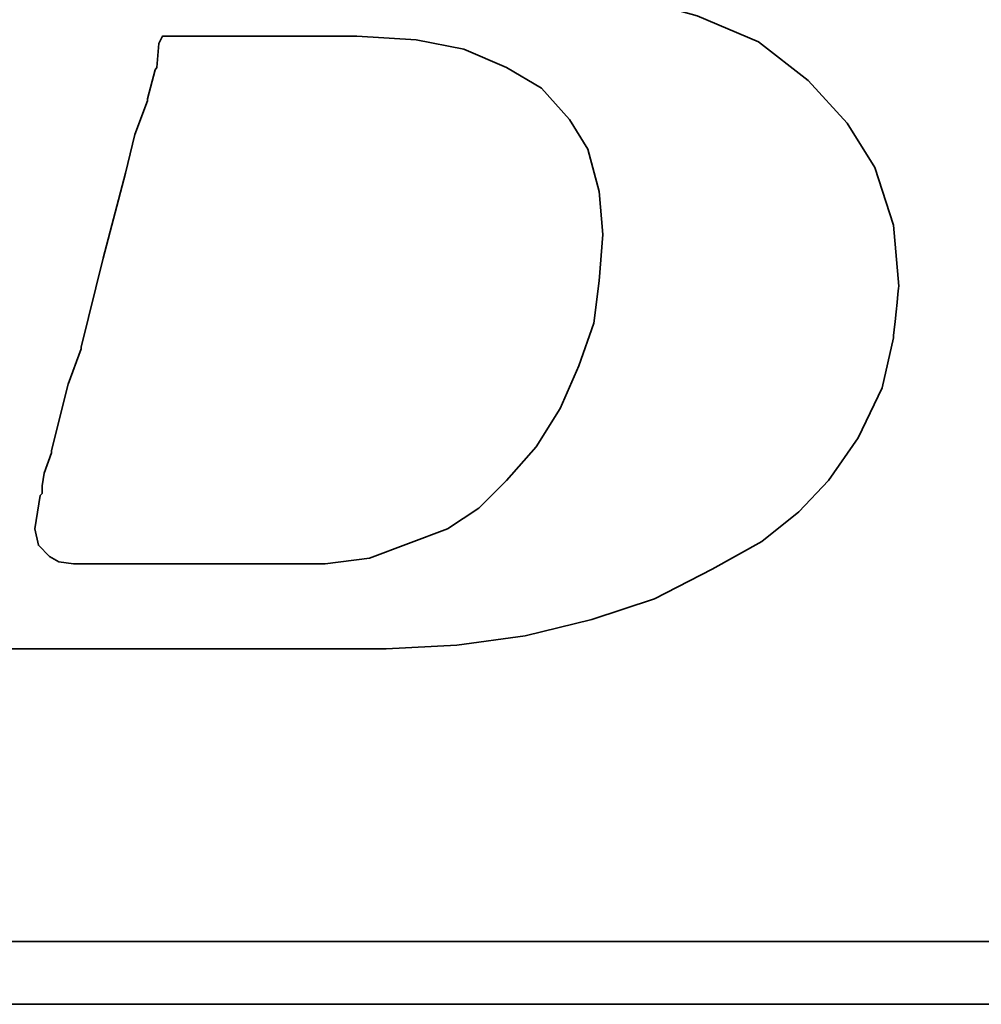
# Model space of a CAD drawing. Header units: millimetres. Extents: x -9 to 294, y -8 to 210.
# Tile 22 of 64: x 230.2 to 232.69, y 107.44 to 109.99. Entities that reach past the tile are written whole.
import ezdxf

# ---------------------------------------------------------------- set-up
doc = ezdxf.new("R2010")
doc.units = ezdxf.units.MM
doc.header["$LTSCALE"] = 0.2
doc.layers.add('layer 1', color=7, linetype='CONTINUOUS')

msp = doc.modelspace()

# ---------------------------------------------------------------- linework, layer by layer
at = {"layer": 'layer 1', "color": 1, "lineweight": 35}
for points, knots in [([(229.5307, 108.7216), (229.5307, 108.7216), (229.4927, 108.6351), (229.4927, 108.6351), (229.4927, 108.6351), (229.4927, 108.6351), (229.4877, 108.6256), (229.4877, 108.6256), (229.4877, 108.6256), (229.4877, 108.6256), (229.4877, 108.6206), (229.4877, 108.6206), (229.4877, 108.6206), (229.4877, 108.6206), (229.4307, 108.5636), (229.4307, 108.5636), (229.4307, 108.5636), (229.4307, 108.5636), (229.4257, 108.5636), (229.4257, 108.5636), (229.4257, 108.5636), (229.4257, 108.5636), (229.4207, 108.5586), (229.4207, 108.5586), (229.4207, 108.5586), (229.4207, 108.5586), (229.3437, 108.5201), (229.3437, 108.5201), (229.3437, 108.5201), (229.3437, 108.5201), (229.3347, 108.5201), (229.3347, 108.5201), (229.3347, 108.5201), (229.3347, 108.5201), (229.3297, 108.5156), (229.3297, 108.5156), (229.3297, 108.5156), (229.3297, 108.5156), (229.2427, 108.5056), (229.2427, 108.5056), (229.2427, 108.5056), (229.2427, 108.5056), (229.2387, 108.5056), (229.2387, 108.5056), (229.2387, 108.5056), (229.2387, 108.5056), (229.2287, 108.5056), (229.2287, 108.5056), (229.2287, 108.5056), (229.2287, 108.5056), (229.1997, 108.5056), (229.1997, 108.5056), (229.1997, 108.5056), (229.1997, 108.5056), (229.1227, 108.5056), (229.1227, 108.5056), (229.1227, 108.5056), (229.1227, 108.5056), (229.0467, 108.5056), (229.0467, 108.5056), (229.0467, 108.5056), (229.0467, 108.5056), (229.0367, 108.5056), (229.0367, 108.5056), (229.0367, 108.5056), (229.0367, 108.5056), (229.0367, 108.5011), (229.0367, 108.5011), (229.0367, 108.5011), (229.0367, 108.5011), (229.0317, 108.4961), (229.0317, 108.4961), (229.0317, 108.4961), (229.0317, 108.4961), (229.0127, 108.4246), (229.0127, 108.4246), (229.0127, 108.4246), (229.0127, 108.4246), (228.9987, 108.3571), (228.9987, 108.3571), (228.9987, 108.3571), (228.9987, 108.3571), (229.0077, 108.3571), (229.0077, 108.3571), (229.0077, 108.3571), (229.0077, 108.3571), (229.0467, 108.3571), (229.0467, 108.3571), (229.0467, 108.3571), (229.0467, 108.3571), (229.1517, 108.3571), (229.1517, 108.3571), (229.1517, 108.3571), (229.1517, 108.3571), (229.2962, 108.3571), (229.2962, 108.3571), (229.2962, 108.3571), (229.2962, 108.3571), (229.4587, 108.3571), (229.4587, 108.3571), (229.4587, 108.3571), (229.4587, 108.3571), (229.6507, 108.3571), (229.6507, 108.3571), (229.6507, 108.3571), (229.6507, 108.3571), (230.0447, 108.3571), (230.0447, 108.3571), (230.0447, 108.3571), (230.0447, 108.3571), (230.4477, 108.3571), (230.4477, 108.3571), (230.4477, 108.3571), (230.4477, 108.3571), (230.6397, 108.3571), (230.6397, 108.3571), (230.6397, 108.3571), (230.6397, 108.3571), (230.8027, 108.3571), (230.8027, 108.3571), (230.8027, 108.3571), (230.8027, 108.3571), (230.9467, 108.3571), (230.9467, 108.3571), (230.9467, 108.3571), (230.9467, 108.3571), (231.0517, 108.3571), (231.0517, 108.3571), (231.0517, 108.3571), (231.0517, 108.3571), (231.0907, 108.3571), (231.0907, 108.3571), (231.0907, 108.3571), (231.0907, 108.3571), (231.1197, 108.3571), (231.1197, 108.3571), (231.1197, 108.3571), (231.1197, 108.3571), (231.1387, 108.3571), (231.1387, 108.3571), (231.1387, 108.3571), (231.1387, 108.3571), (231.1477, 108.3571), (231.1477, 108.3571), (231.1477, 108.3571), (231.1477, 108.3571), (231.3307, 108.3666), (231.3307, 108.3666), (231.3307, 108.3666), (231.3307, 108.3666), (231.5077, 108.3906), (231.5077, 108.3906), (231.5077, 108.3906), (231.5077, 108.3906), (231.6807, 108.4336), (231.6807, 108.4336), (231.6807, 108.4336), (231.6807, 108.4336), (231.8437, 108.4866), (231.8437, 108.4866), (231.8437, 108.4866), (231.8437, 108.4866), (231.9927, 108.5636), (231.9927, 108.5636), (231.9927, 108.5636), (231.9927, 108.5636), (232.1217, 108.6351), (232.1217, 108.6351), (232.1217, 108.6351), (232.1217, 108.6351), (232.2177, 108.7121), (232.2177, 108.7121), (232.2177, 108.7121), (232.2177, 108.7121), (232.2947, 108.7936), (232.2947, 108.7936), (232.2947, 108.7936), (232.2947, 108.7936), (232.3717, 108.9046), (232.3717, 108.9046), (232.3717, 108.9046), (232.3717, 108.9046), (232.4337, 109.0336), (232.4337, 109.0336), (232.4337, 109.0336), (232.4337, 109.0336), (232.4627, 109.1636), (232.4627, 109.1636), (232.4627, 109.1636), (232.4627, 109.1636), (232.4767, 109.2976), (232.4767, 109.2976), (232.4767, 109.2976), (232.4767, 109.2976), (232.4627, 109.4556), (232.4627, 109.4556), (232.4627, 109.4556), (232.4627, 109.4556), (232.4147, 109.6046), (232.4147, 109.6046), (232.4147, 109.6046), (232.4147, 109.6046), (232.3427, 109.7196), (232.3427, 109.7196), (232.3427, 109.7196), (232.3427, 109.7196), (232.2417, 109.8306), (232.2417, 109.8306), (232.2417, 109.8306), (232.2417, 109.8306), (232.1127, 109.9306), (232.1127, 109.9306), (232.1127, 109.9306), (232.1127, 109.9306), (231.9537, 109.9981), (231.9537, 109.9981), (231.9537, 109.9981), (231.9537, 109.9981), (231.7667, 110.0506), (231.7667, 110.0506), (231.7667, 110.0506), (231.7667, 110.0506), (231.5557, 110.0846), (231.5557, 110.0846), (231.5557, 110.0846), (231.5557, 110.0846), (231.3307, 110.1186), (231.3307, 110.1186), (231.3307, 110.1186), (231.3307, 110.1186), (231.5607, 110.1516), (231.5607, 110.1516), (231.5607, 110.1516), (231.5607, 110.1516), (231.6947, 110.1706), (231.6947, 110.1706), (231.6947, 110.1706), (231.6947, 110.1706), (231.8247, 110.1946), (231.8247, 110.1946), (231.8247, 110.1946), (231.8247, 110.1946), (231.9497, 110.2281), (231.9497, 110.2281), (231.9497, 110.2281), (231.9497, 110.2281), (232.0547, 110.2666), (232.0547, 110.2666), (232.0547, 110.2666), (232.0547, 110.2666), (232.1607, 110.3006), (232.1607, 110.3006), (232.1607, 110.3006), (232.1607, 110.3006), (232.2417, 110.3486), (232.2417, 110.3486), (232.2417, 110.3486), (232.2417, 110.3486), (232.3187, 110.3916), (232.3187, 110.3916), (232.3187, 110.3916), (232.3187, 110.3916), (232.3862, 110.4496), (232.3862, 110.4496), (232.3862, 110.4496), (232.3862, 110.4496), (232.4967, 110.5696), (232.4967, 110.5696), (232.4967, 110.5696), (232.4967, 110.5696), (232.5777, 110.6936), (232.5777, 110.6936), (232.5777, 110.6936), (232.5777, 110.6936), (232.6167, 110.8476), (232.6167, 110.8476), (232.6167, 110.8476), (232.6167, 110.8476), (232.6307, 110.9961), (232.6307, 110.9961), (232.6307, 110.9961), (232.6307, 110.9961), (232.6207, 111.1446), (232.6207, 111.1446), (232.6207, 111.1446), (232.6207, 111.1446), (232.5777, 111.2796), (232.5777, 111.2796), (232.5777, 111.2796), (232.5777, 111.2796), (232.5057, 111.3896), (232.5057, 111.3896), (232.5057, 111.3896), (232.5057, 111.3896), (232.3952, 111.4996), (232.3952, 111.4996), (232.3952, 111.4996), (232.3952, 111.4996), (232.2612, 111.5816), (232.2612, 111.5816), (232.2612, 111.5816), (232.2612, 111.5816), (232.1027, 111.6396), (232.1027, 111.6396), (232.1027, 111.6396), (232.1027, 111.6396), (231.9157, 111.6726), (231.9157, 111.6726), (231.9157, 111.6726), (231.9157, 111.6726), (231.6947, 111.6916), (231.6947, 111.6916), (231.6947, 111.6916), (231.6947, 111.6916), (231.6757, 111.6916), (231.6757, 111.6916), (231.6757, 111.6916), (231.6757, 111.6916), (231.6087, 111.6916), (231.6087, 111.6916), (231.6087, 111.6916), (231.6087, 111.6916), (231.5127, 111.6916), (231.5127, 111.6916), (231.5127, 111.6916), (231.5127, 111.6916), (231.3877, 111.6916), (231.3877, 111.6916), (231.3877, 111.6916), (231.3877, 111.6916), (231.2347, 111.6916), (231.2347, 111.6916), (231.2347, 111.6916), (231.2347, 111.6916), (231.0717, 111.6916), (231.0717, 111.6916), (231.0717, 111.6916), (231.0717, 111.6916), (230.7062, 111.6916), (230.7062, 111.6916), (230.7062, 111.6916), (230.7062, 111.6916), (230.3417, 111.6916), (230.3417, 111.6916), (230.3417, 111.6916), (230.3417, 111.6916), (230.1787, 111.6916), (230.1787, 111.6916), (230.1787, 111.6916), (230.1787, 111.6916), (230.0257, 111.6916), (230.0257, 111.6916), (230.0257, 111.6916), (230.0257, 111.6916), (229.9007, 111.6916), (229.9007, 111.6916), (229.9007, 111.6916), (229.9007, 111.6916), (229.8002, 111.6916), (229.8002, 111.6916), (229.8002, 111.6916), (229.8002, 111.6916), (229.7467, 111.6916), (229.7467, 111.6916), (229.7467, 111.6916), (229.7467, 111.6916), (229.7467, 111.6871), (229.7467, 111.6871), (229.7467, 111.6871), (229.7467, 111.6871), (229.7417, 111.6826), (229.7417, 111.6826), (229.7417, 111.6826), (229.7417, 111.6826), (229.7227, 111.6056), (229.7227, 111.6056), (229.7227, 111.6056), (229.7227, 111.6056), (229.7087, 111.5436), (229.7087, 111.5436), (229.7087, 111.5436), (229.7087, 111.5436), (229.8137, 111.5436), (229.8137, 111.5436), (229.8137, 111.5436), (229.8137, 111.5436), (229.9097, 111.5436), (229.9097, 111.5436), (229.9097, 111.5436), (229.9097, 111.5436), (229.9392, 111.5436), (229.9392, 111.5436), (229.9392, 111.5436), (229.9392, 111.5436), (229.9482, 111.5436), (229.9482, 111.5436), (229.9482, 111.5436), (229.9482, 111.5436), (230.0157, 111.5436), (230.0157, 111.5436), (230.0157, 111.5436), (230.0157, 111.5436), (230.0207, 111.5436), (230.0207, 111.5436), (230.0207, 111.5436), (230.0207, 111.5436), (230.0257, 111.5381), (230.0257, 111.5381), (230.0257, 111.5381), (230.0257, 111.5381), (230.0687, 111.5286), (230.0687, 111.5286), (230.0687, 111.5286), (230.0687, 111.5286), (230.1167, 111.5196), (230.1167, 111.5196), (230.1167, 111.5196), (230.1167, 111.5196), (230.1207, 111.5196), (230.1207, 111.5196), (230.1207, 111.5196), (230.1207, 111.5196), (230.1497, 111.5096), (230.1497, 111.5096), (230.1497, 111.5096), (230.1497, 111.5096), (230.1597, 111.5096), (230.1597, 111.5096), (230.1597, 111.5096), (230.1597, 111.5096), (230.1647, 111.4996), (230.1647, 111.4996), (230.1647, 111.4996), (230.1647, 111.4996), (230.1977, 111.4611), (230.1977, 111.4611), (230.1977, 111.4611), (230.1977, 111.4611), (230.2027, 111.4566), (230.2027, 111.4566), (230.2027, 111.4566), (230.2027, 111.4566), (230.2027, 111.4516), (230.2027, 111.4516), (230.2027, 111.4516), (230.2027, 111.4516), (230.2217, 111.3946), (230.2217, 111.3946), (230.2217, 111.3946), (230.2217, 111.3946), (230.2267, 111.3846), (230.2267, 111.3846), (230.2267, 111.3846), (230.2267, 111.3846), (230.2217, 111.3756), (230.2217, 111.3756), (230.2217, 111.3756), (230.2217, 111.3756), (230.2077, 111.2936), (230.2077, 111.2936), (230.2077, 111.2936), (230.2077, 111.2936), (230.2077, 111.2646), (230.2077, 111.2646), (230.2077, 111.2646), (230.2077, 111.2646), (230.2077, 111.2596), (230.2077, 111.2596), (230.2077, 111.2596), (230.2077, 111.2596), (230.2027, 111.2556), (230.2027, 111.2556), (230.2027, 111.2556), (230.2027, 111.2556), (230.1932, 111.2266), (230.1932, 111.2266), (230.1932, 111.2266), (230.1932, 111.2266), (230.1787, 111.1836), (230.1787, 111.1836), (230.1787, 111.1836), (230.1787, 111.1836), (230.1647, 111.1256), (230.1647, 111.1256), (230.1647, 111.1256), (230.1647, 111.1256), (230.1447, 111.0586), (230.1447, 111.0586), (230.1447, 111.0586), (230.1447, 111.0586), (230.1017, 110.8951), (230.1017, 110.8951), (230.1017, 110.8951), (230.1017, 110.8951), (230.0497, 110.6936), (230.0497, 110.6936), (230.0497, 110.6936), (230.0497, 110.6936), (229.9917, 110.4776), (229.9917, 110.4776), (229.9917, 110.4776), (229.9917, 110.4776), (229.8667, 110.0121), (229.8667, 110.0121), (229.8667, 110.0121), (229.8667, 110.0121), (229.7417, 109.5426), (229.7417, 109.5426), (229.7417, 109.5426), (229.7417, 109.5426), (229.6847, 109.3216), (229.6847, 109.3216), (229.6847, 109.3216), (229.6847, 109.3216), (229.6317, 109.1296), (229.6317, 109.1296), (229.6317, 109.1296), (229.6317, 109.1296), (229.5887, 108.9661), (229.5887, 108.9661), (229.5887, 108.9661), (229.5887, 108.9661), (229.5742, 108.8991), (229.5742, 108.8991), (229.5742, 108.8991), (229.5742, 108.8991), (229.5597, 108.8371), (229.5597, 108.8371), (229.5597, 108.8371), (229.5597, 108.8371), (229.5597, 108.8326), (229.5597, 108.8326), (229.5597, 108.8326), (229.5597, 108.8326), (229.5457, 108.7936), (229.5457, 108.7936), (229.5457, 108.7936), (229.5457, 108.7936), (229.5357, 108.7551), (229.5357, 108.7551), (229.5357, 108.7551), (229.5357, 108.7551), (229.5357, 108.7406), (229.5357, 108.7406), (229.5357, 108.7406), (229.5357, 108.7406), (229.5357, 108.7316), (229.5357, 108.7316), (229.5357, 108.7316), (229.5357, 108.7316), (229.5357, 108.7266), (229.5357, 108.7266), (229.5357, 108.7266), (229.5357, 108.7266), (229.5307, 108.7216), (229.5307, 108.7216)], [0, 0, 0, 0, 0.007194, 0.007194, 0.007194, 0.007194, 0.014388, 0.014388, 0.014388, 0.014388, 0.021583, 0.021583, 0.021583, 0.021583, 0.028777, 0.028777, 0.028777, 0.028777, 0.035971, 0.035971, 0.035971, 0.035971, 0.043165, 0.043165, 0.043165, 0.043165, 0.05036, 0.05036, 0.05036, 0.05036, 0.057554, 0.057554, 0.057554, 0.057554, 0.064748, 0.064748, 0.064748, 0.064748, 0.071942, 0.071942, 0.071942, 0.071942, 0.079137, 0.079137, 0.079137, 0.079137, 0.086331, 0.086331, 0.086331, 0.086331, 0.093525, 0.093525, 0.093525, 0.093525, 0.100719, 0.100719, 0.100719, 0.100719, 0.107914, 0.107914, 0.107914, 0.107914, 0.115108, 0.115108, 0.115108, 0.115108, 0.122302, 0.122302, 0.122302, 0.122302, 0.129496, 0.129496, 0.129496, 0.129496, 0.136691, 0.136691, 0.136691, 0.136691, 0.143885, 0.143885, 0.143885, 0.143885, 0.151079, 0.151079, 0.151079, 0.151079, 0.158273, 0.158273, 0.158273, 0.158273, 0.165468, 0.165468, 0.165468, 0.165468, 0.172662, 0.172662, 0.172662, 0.172662, 0.179856, 0.179856, 0.179856, 0.179856, 0.18705, 0.18705, 0.18705, 0.18705, 0.194245, 0.194245, 0.194245, 0.194245, 0.201439, 0.201439, 0.201439, 0.201439, 0.208633, 0.208633, 0.208633, 0.208633, 0.215827, 0.215827, 0.215827, 0.215827, 0.223022, 0.223022, 0.223022, 0.223022, 0.230216, 0.230216, 0.230216, 0.230216, 0.23741, 0.23741, 0.23741, 0.23741, 0.244604, 0.244604, 0.244604, 0.244604, 0.251799, 0.251799, 0.251799, 0.251799, 0.258993, 0.258993, 0.258993, 0.258993, 0.266187, 0.266187, 0.266187, 0.266187, 0.273381, 0.273381, 0.273381, 0.273381, 0.280576, 0.280576, 0.280576, 0.280576, 0.28777, 0.28777, 0.28777, 0.28777, 0.294964, 0.294964, 0.294964, 0.294964, 0.302158, 0.302158, 0.302158, 0.302158, 0.309353, 0.309353, 0.309353, 0.309353, 0.316547, 0.316547, 0.316547, 0.316547, 0.323741, 0.323741, 0.323741, 0.323741, 0.330935, 0.330935, 0.330935, 0.330935, 0.338129, 0.338129, 0.338129, 0.33813, 0.345324, 0.345324, 0.345324, 0.345324, 0.352518, 0.352518, 0.352518, 0.352518, 0.359712, 0.359712, 0.359712, 0.359712, 0.366906, 0.366906, 0.366906, 0.366906, 0.374101, 0.374101, 0.374101, 0.374101, 0.381295, 0.381295, 0.381295, 0.381295, 0.388489, 0.388489, 0.388489, 0.388489, 0.395683, 0.395683, 0.395683, 0.395683, 0.402878, 0.402878, 0.402878, 0.402878, 0.410072, 0.410072, 0.410072, 0.410072, 0.417266, 0.417266, 0.417266, 0.417266, 0.42446, 0.42446, 0.42446, 0.42446, 0.431655, 0.431655, 0.431655, 0.431655, 0.438849, 0.438849, 0.438849, 0.438849, 0.446043, 0.446043, 0.446043, 0.446043, 0.453237, 0.453237, 0.453237, 0.453237, 0.460432, 0.460432, 0.460432, 0.460432, 0.467626, 0.467626, 0.467626, 0.467626, 0.47482, 0.47482, 0.47482, 0.47482, 0.482014, 0.482014, 0.482014, 0.482014, 0.489209, 0.489209, 0.489209, 0.489209, 0.496403, 0.496403, 0.496403, 0.496403, 0.503597, 0.503597, 0.503597, 0.503597, 0.510791, 0.510791, 0.510791, 0.510791, 0.517986, 0.517986, 0.517986, 0.517986, 0.52518, 0.52518, 0.52518, 0.52518, 0.532374, 0.532374, 0.532374, 0.532374, 0.539568, 0.539568, 0.539568, 0.539568, 0.546763, 0.546763, 0.546763, 0.546763, 0.553957, 0.553957, 0.553957, 0.553957, 0.561151, 0.561151, 0.561151, 0.561151, 0.568345, 0.568345, 0.568345, 0.568345, 0.57554, 0.57554, 0.57554, 0.57554, 0.582734, 0.582734, 0.582734, 0.582734, 0.589928, 0.589928, 0.589928, 0.589928, 0.597122, 0.597122, 0.597122, 0.597122, 0.604317, 0.604317, 0.604317, 0.604317, 0.611511, 0.611511, 0.611511, 0.611511, 0.618705, 0.618705, 0.618705, 0.618705, 0.625899, 0.625899, 0.625899, 0.625899, 0.633094, 0.633094, 0.633094, 0.633094, 0.640288, 0.640288, 0.640288, 0.640288, 0.647482, 0.647482, 0.647482, 0.647482, 0.654676, 0.654676, 0.654676, 0.654676, 0.661871, 0.661871, 0.661871, 0.661871, 0.669065, 0.669065, 0.669065, 0.669065, 0.676259, 0.676259, 0.676259, 0.676259, 0.683453, 0.683453, 0.683453, 0.683453, 0.690647, 0.690647, 0.690647, 0.690647, 0.697842, 0.697842, 0.697842, 0.697842, 0.705036, 0.705036, 0.705036, 0.705036, 0.71223, 0.71223, 0.71223, 0.71223, 0.719424, 0.719424, 0.719424, 0.719424, 0.726619, 0.726619, 0.726619, 0.726619, 0.733813, 0.733813, 0.733813, 0.733813, 0.741007, 0.741007, 0.741007, 0.741007, 0.748201, 0.748201, 0.748201, 0.748201, 0.755396, 0.755396, 0.755396, 0.755396, 0.76259, 0.76259, 0.76259, 0.76259, 0.769784, 0.769784, 0.769784, 0.769784, 0.776978, 0.776978, 0.776978, 0.776978, 0.784173, 0.784173, 0.784173, 0.784173, 0.791367, 0.791367, 0.791367, 0.791367, 0.798561, 0.798561, 0.798561, 0.798561, 0.805755, 0.805755, 0.805755, 0.805755, 0.81295, 0.81295, 0.81295, 0.81295, 0.820144, 0.820144, 0.820144, 0.820144, 0.827338, 0.827338, 0.827338, 0.827338, 0.834532, 0.834532, 0.834532, 0.834532, 0.841727, 0.841727, 0.841727, 0.841727, 0.848921, 0.848921, 0.848921, 0.848921, 0.856115, 0.856115, 0.856115, 0.856115, 0.863309, 0.863309, 0.863309, 0.863309, 0.870504, 0.870504, 0.870504, 0.870504, 0.877698, 0.877698, 0.877698, 0.877698, 0.884892, 0.884892, 0.884892, 0.884892, 0.892086, 0.892086, 0.892086, 0.892086, 0.899281, 0.899281, 0.899281, 0.899281, 0.906475, 0.906475, 0.906475, 0.906475, 0.913669, 0.913669, 0.913669, 0.913669, 0.920863, 0.920863, 0.920863, 0.920863, 0.928058, 0.928058, 0.928058, 0.928058, 0.935252, 0.935252, 0.935252, 0.935252, 0.942446, 0.942446, 0.942446, 0.942446, 0.94964, 0.94964, 0.94964, 0.94964, 0.956835, 0.956835, 0.956835, 0.956835, 0.964029, 0.964029, 0.964029, 0.964029, 0.971223, 0.971223, 0.971223, 0.971223, 0.978417, 0.978417, 0.978417, 0.978417, 0.985612, 0.985612, 0.985612, 0.985612, 0.992806, 0.992806, 0.992806, 0.992806, 1, 1, 1, 1]), ([(230.2552, 108.7796), (230.2552, 108.7796), (230.2552, 108.7601), (230.2552, 108.7601), (230.2552, 108.7601), (230.2552, 108.7601), (230.2507, 108.7551), (230.2507, 108.7551), (230.2507, 108.7551), (230.2507, 108.7551), (230.2367, 108.6686), (230.2367, 108.6686), (230.2367, 108.6686), (230.2367, 108.6686), (230.2457, 108.6256), (230.2457, 108.6256), (230.2457, 108.6256), (230.2457, 108.6256), (230.2747, 108.5966), (230.2747, 108.5966), (230.2747, 108.5966), (230.2747, 108.5966), (230.2987, 108.5831), (230.2987, 108.5831), (230.2987, 108.5831), (230.2987, 108.5831), (230.3367, 108.5776), (230.3367, 108.5776), (230.3367, 108.5776), (230.3367, 108.5776), (230.3997, 108.5776), (230.3997, 108.5776), (230.3997, 108.5776), (230.3997, 108.5776), (230.4667, 108.5776), (230.4667, 108.5776), (230.4667, 108.5776), (230.4667, 108.5776), (230.4857, 108.5776), (230.4857, 108.5776), (230.4857, 108.5776), (230.4857, 108.5776), (230.5342, 108.5776), (230.5342, 108.5776), (230.5342, 108.5776), (230.5342, 108.5776), (230.6677, 108.5776), (230.6677, 108.5776), (230.6677, 108.5776), (230.6677, 108.5776), (230.8027, 108.5776), (230.8027, 108.5776), (230.8027, 108.5776), (230.8027, 108.5776), (230.8507, 108.5776), (230.8507, 108.5776), (230.8507, 108.5776), (230.8507, 108.5776), (230.8647, 108.5776), (230.8647, 108.5776), (230.8647, 108.5776), (230.8647, 108.5776), (230.9897, 108.5776), (230.9897, 108.5776), (230.9897, 108.5776), (230.9897, 108.5776), (231.1047, 108.5926), (231.1047, 108.5926), (231.1047, 108.5926), (231.1047, 108.5926), (231.2057, 108.6306), (231.2057, 108.6306), (231.2057, 108.6306), (231.2057, 108.6306), (231.3067, 108.6686), (231.3067, 108.6686), (231.3067, 108.6686), (231.3067, 108.6686), (231.3877, 108.7216), (231.3877, 108.7216), (231.3877, 108.7216), (231.3877, 108.7216), (231.4597, 108.7936), (231.4597, 108.7936), (231.4597, 108.7936), (231.4597, 108.7936), (231.5367, 108.8806), (231.5367, 108.8806), (231.5367, 108.8806), (231.5367, 108.8806), (231.5987, 108.9806), (231.5987, 108.9806), (231.5987, 108.9806), (231.5987, 108.9806), (231.6467, 109.0911), (231.6467, 109.0911), (231.6467, 109.0911), (231.6467, 109.0911), (231.6857, 109.2016), (231.6857, 109.2016), (231.6857, 109.2016), (231.6857, 109.2016), (231.6997, 109.3116), (231.6997, 109.3116), (231.6997, 109.3116), (231.6997, 109.3116), (231.7097, 109.4316), (231.7097, 109.4316), (231.7097, 109.4316), (231.7097, 109.4316), (231.6997, 109.5426), (231.6997, 109.5426), (231.6997, 109.5426), (231.6997, 109.5426), (231.6707, 109.6526), (231.6707, 109.6526), (231.6707, 109.6526), (231.6707, 109.6526), (231.6227, 109.7291), (231.6227, 109.7291), (231.6227, 109.7291), (231.6227, 109.7291), (231.5507, 109.8106), (231.5507, 109.8106), (231.5507, 109.8106), (231.5507, 109.8106), (231.4597, 109.8641), (231.4597, 109.8641), (231.4597, 109.8641), (231.4597, 109.8641), (231.3492, 109.9116), (231.3492, 109.9116), (231.3492, 109.9116), (231.3492, 109.9116), (231.2252, 109.9356), (231.2252, 109.9356), (231.2252, 109.9356), (231.2252, 109.9356), (231.0717, 109.9456), (231.0717, 109.9456), (231.0717, 109.9456), (231.0717, 109.9456), (231.0617, 109.9456), (231.0617, 109.9456), (231.0617, 109.9456), (231.0617, 109.9456), (231.0427, 109.9456), (231.0427, 109.9456), (231.0427, 109.9456), (231.0427, 109.9456), (230.9847, 109.9456), (230.9847, 109.9456), (230.9847, 109.9456), (230.9847, 109.9456), (230.9077, 109.9456), (230.9077, 109.9456), (230.9077, 109.9456), (230.9077, 109.9456), (230.8122, 109.9456), (230.8122, 109.9456), (230.8122, 109.9456), (230.8122, 109.9456), (230.7157, 109.9456), (230.7157, 109.9456), (230.7157, 109.9456), (230.7157, 109.9456), (230.6197, 109.9456), (230.6197, 109.9456), (230.6197, 109.9456), (230.6197, 109.9456), (230.5677, 109.9456), (230.5677, 109.9456), (230.5677, 109.9456), (230.5677, 109.9456), (230.5582, 109.9266), (230.5582, 109.9266), (230.5582, 109.9266), (230.5582, 109.9266), (230.5527, 109.8641), (230.5527, 109.8641), (230.5527, 109.8641), (230.5527, 109.8641), (230.5487, 109.8586), (230.5487, 109.8586), (230.5487, 109.8586), (230.5487, 109.8586), (230.5287, 109.7826), (230.5287, 109.7826), (230.5287, 109.7826), (230.5287, 109.7826), (230.5287, 109.7776), (230.5287, 109.7776), (230.5287, 109.7776), (230.5287, 109.7776), (230.4957, 109.6906), (230.4957, 109.6906), (230.4957, 109.6906), (230.4957, 109.6906), (230.4717, 109.5901), (230.4717, 109.5901), (230.4717, 109.5901), (230.4717, 109.5901), (230.4137, 109.3696), (230.4137, 109.3696), (230.4137, 109.3696), (230.4137, 109.3696), (230.3567, 109.1391), (230.3567, 109.1391), (230.3567, 109.1391), (230.3567, 109.1391), (230.3567, 109.1346), (230.3567, 109.1346), (230.3567, 109.1346), (230.3567, 109.1346), (230.3232, 109.0436), (230.3232, 109.0436), (230.3232, 109.0436), (230.3232, 109.0436), (230.2987, 108.9471), (230.2987, 108.9471), (230.2987, 108.9471), (230.2987, 108.9471), (230.2797, 108.8706), (230.2797, 108.8706), (230.2797, 108.8706), (230.2797, 108.8706), (230.2797, 108.8656), (230.2797, 108.8656), (230.2797, 108.8656), (230.2797, 108.8656), (230.2607, 108.8126), (230.2607, 108.8126), (230.2607, 108.8126), (230.2607, 108.8126), (230.2552, 108.7796), (230.2552, 108.7796)], [0, 0, 0, 0, 0.016949, 0.016949, 0.016949, 0.016949, 0.033898, 0.033898, 0.033898, 0.033898, 0.050847, 0.050847, 0.050847, 0.050847, 0.067797, 0.067797, 0.067797, 0.067797, 0.084746, 0.084746, 0.084746, 0.084746, 0.101695, 0.101695, 0.101695, 0.101695, 0.118644, 0.118644, 0.118644, 0.118644, 0.135593, 0.135593, 0.135593, 0.135593, 0.152542, 0.152542, 0.152542, 0.152542, 0.169492, 0.169492, 0.169492, 0.169492, 0.186441, 0.186441, 0.186441, 0.186441, 0.20339, 0.20339, 0.20339, 0.20339, 0.220339, 0.220339, 0.220339, 0.220339, 0.237288, 0.237288, 0.237288, 0.237288, 0.254237, 0.254237, 0.254237, 0.254237, 0.271186, 0.271186, 0.271186, 0.271186, 0.288136, 0.288136, 0.288136, 0.288136, 0.305085, 0.305085, 0.305085, 0.305085, 0.322034, 0.322034, 0.322034, 0.322034, 0.338983, 0.338983, 0.338983, 0.338983, 0.355932, 0.355932, 0.355932, 0.355932, 0.372881, 0.372881, 0.372881, 0.372881, 0.389831, 0.389831, 0.389831, 0.389831, 0.40678, 0.40678, 0.40678, 0.40678, 0.423729, 0.423729, 0.423729, 0.423729, 0.440678, 0.440678, 0.440678, 0.440678, 0.457627, 0.457627, 0.457627, 0.457627, 0.474576, 0.474576, 0.474576, 0.474576, 0.491525, 0.491525, 0.491525, 0.491525, 0.508475, 0.508475, 0.508475, 0.508475, 0.525424, 0.525424, 0.525424, 0.525424, 0.542373, 0.542373, 0.542373, 0.542373, 0.559322, 0.559322, 0.559322, 0.559322, 0.576271, 0.576271, 0.576271, 0.576271, 0.59322, 0.59322, 0.59322, 0.59322, 0.610169, 0.610169, 0.610169, 0.61017, 0.627119, 0.627119, 0.627119, 0.627119, 0.644068, 0.644068, 0.644068, 0.644068, 0.661017, 0.661017, 0.661017, 0.661017, 0.677966, 0.677966, 0.677966, 0.677966, 0.694915, 0.694915, 0.694915, 0.694915, 0.711864, 0.711864, 0.711864, 0.711864, 0.728814, 0.728814, 0.728814, 0.728814, 0.745763, 0.745763, 0.745763, 0.745763, 0.762712, 0.762712, 0.762712, 0.762712, 0.779661, 0.779661, 0.779661, 0.779661, 0.79661, 0.79661, 0.79661, 0.79661, 0.813559, 0.813559, 0.813559, 0.813559, 0.830508, 0.830508, 0.830508, 0.830508, 0.847458, 0.847458, 0.847458, 0.847458, 0.864407, 0.864407, 0.864407, 0.864407, 0.881356, 0.881356, 0.881356, 0.881356, 0.898305, 0.898305, 0.898305, 0.898305, 0.915254, 0.915254, 0.915254, 0.915254, 0.932203, 0.932203, 0.932203, 0.932203, 0.949153, 0.949153, 0.949153, 0.949153, 0.966102, 0.966102, 0.966102, 0.966102, 0.983051, 0.983051, 0.983051, 0.983051, 1, 1, 1, 1]), ([(257.6432, 108.1986), (257.6432, 108.1986), (257.6432, 107.6371), (257.6432, 107.6371), (257.6432, 107.6371), (257.6432, 107.6371), (257.6432, 107.5986), (257.6432, 107.5986), (257.6432, 107.5986), (257.6432, 107.5986), (257.6047, 107.5986), (257.6047, 107.5986), (257.6047, 107.5986), (257.6047, 107.5986), (224.7957, 107.5986), (224.7957, 107.5986), (224.7957, 107.5986), (224.7957, 107.5986), (224.7957, 107.4356), (224.7957, 107.4356), (224.7957, 107.4356), (224.7957, 107.4356), (259.0397, 107.4356), (259.0397, 107.4356), (259.0397, 107.4356), (259.0397, 107.4356), (257.6432, 108.1986), (257.6432, 108.1986)], [0, 0, 0, 0, 0.142857, 0.142857, 0.142857, 0.142857, 0.285714, 0.285714, 0.285714, 0.285714, 0.428571, 0.428571, 0.428571, 0.428571, 0.571429, 0.571429, 0.571429, 0.571429, 0.714286, 0.714286, 0.714286, 0.714286, 0.857143, 0.857143, 0.857143, 0.857143, 1, 1, 1, 1])]:
    msp.add_open_spline(points, degree=3, knots=knots, dxfattribs=at)

doc.saveas('drawing.dxf')
